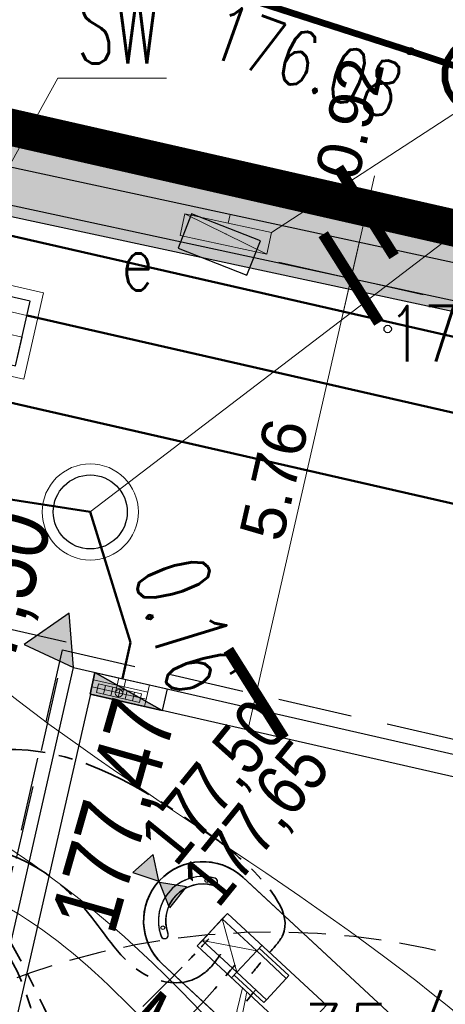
# Model space of a CAD drawing. Header units: metres. Extents: x 964 to 7125, y -212 to 9570.
# Tile 41 of 185: x 1664.65 to 1670.4, y 267.48 to 280.79. Entities that reach past the tile are written whole.
import ezdxf
from ezdxf import colors
from ezdxf.entities.mleader import LeaderData, LeaderLine
from ezdxf.enums import TextEntityAlignment as Align
from ezdxf.math import Vec2, Vec3

# ---------------------------------------------------------------- set-up
doc = ezdxf.new("R2010")
doc.units = ezdxf.units.M
for name, pattern in [('3901', [0]), ('ACISOTGL', [3, 2, -1]), ('CENTER', [50.8, 31.75, -6.35, 6.35, -6.35]), ('CENTER2', [1.125, 0.75, -0.125, 0.125, -0.125]), ('CIĄGłA', [0]), ('DASHEDX2', [38.1, 25.4, -12.7]), ('HIDDEN', [0.375, 0.25, -0.125]), ('HIDDENX2', [0.75, 0.5, -0.25])]:
    doc.linetypes.add(name, pattern=pattern)
for name, color, linetype, lineweight in [('_IE', 240, 'Continuous', 9), ('_ON', 10, 'Continuous', 35), ('_Pb95', 94, 'Continuous', 35), ('_Pb98', 160, 'Continuous', 35), ('_U95', 30, 'Continuous', 35), ('_VRS', 210, 'Continuous', 35), ('AGP1_granica_opracow', 7, 'Continuous', 15), ('AGP1_HATCH', 7, 'Continuous', 5), ('AGP1_KRAWEZNIKI NOWE', 7, 'Continuous', 30), ('AGP1_OPISY', 7, 'Continuous', 13), ('AGP1_WYMIARY', 7, 'Continuous', 15), ('BK_Beton', 2, 'Continuous', 15), ('IS-G', 40, 'Continuous', 50), ('IS-KD-brudna', 96, 'Continuous', 50), ('IS-KD-brudna-studnie', 96, 'Continuous', 30), ('IS-KD-opis', 96, 'Continuous', 30), ('IS-KD-opis-rzedne', 96, 'Continuous', 30), ('IS-KS', 34, 'Continuous', 50), ('IS-KS-opis-rzedne', 36, 'Continuous', 30), ('IS-W', 160, 'Continuous', 50), ('IS-W-opis', 166, 'Continuous', 30), ('IS-W-przylacze-armatura', 162, 'Continuous', 30), ('opisy', 1, 'Continuous', 20)]:
    doc.layers.add(name, color=color, linetype=linetype, lineweight=lineweight)
for name, color, linetype in [('Dzialki', 7, 'Continuous'), ('GES_UrzadzeniaSiecElektroenerge', 7, 'Continuous'), ('Numery_dzialek', 7, 'Continuous'), ('OT_Ogrodzenia', 7, 'Continuous'), ('OT_Rzedna', 7, 'Continuous'), ('SUP_L_1', 7, 'Continuous'), ('SUWP_L_0', 7, 'Continuous'), ('SUWR_T_0', 7, 'Continuous'), ('T_wiata', 251, 'Continuous'), ('WYMIARY', 9, 'Continuous'), ('ZP_strefy oddziaływania', 8, 'HIDDEN'), ('zz-odwodnienie', 5, 'Continuous')]:
    doc.layers.add(name, color=color, linetype=linetype)
doc.layers.add('IS-pomocnicza', color=254, linetype='Continuous', lineweight=0, plot=False)
doc.styles.add('ARIAL', font='arial.ttf')
doc.styles.add('IS-0.6', font='simplex.shx', dxfattribs={"width": 0.6})
doc.styles.get("Standard").update_dxf_attribs({"font": 'arial.ttf'})
doc.styles.add('STYL_ARIAL', font='simplex', dxfattribs={"width": 0.75, "oblique": 0.1})

# ---------------------------------------------------------------- blocks, each defined once
blk = doc.blocks.new('d_rzędna')
at = {"layer": 'zz-odwodnienie'}
blk.add_hatch(color=0, dxfattribs=at).paths.add_polyline_path([(0, 0), (0.369, 0.639), (-0.369, 0.639)])
at = {"layer": 'zz-odwodnienie', "color": 0}
for p, q in [((-0.369, 0.639), (0, 0)), ((0.369, 0.639), (-0.369, 0.639)), ((-0.369, 0.639), (0, 0)), ((0.369, 0.639), (-0.369, 0.639)), ((0, 0), (0.369, 0.639)), ((0, 0), (0.369, 0.639))]:
    blk.add_line(p, q, dxfattribs=at)
blk = doc.blocks.new('d_wpust')
at = {"layer": 'zz-odwodnienie'}
blk.add_hatch(color=0, dxfattribs=at).paths.add_polyline_path([(-0.5, 0.6), (-0.5, 0), (0.5, 0)])
at = {"layer": 'zz-odwodnienie', "color": 0}
for p, q in [((-0.5, 0.6), (0.5, 0)), ((-0.5, 0), (-0.5, 0.6)), ((-0.5, 0.6), (0.5, 0.6)), ((0.5, 0.6), (0.5, 0)), ((0.5, 0), (-0.5, 0))]:
    blk.add_line(p, q, dxfattribs=at)
blk.add_lwpolyline([(-0.5, 0.6), (-0.5, 0), (0.5, 0)], close=True, dxfattribs=at)
blk = doc.blocks.new('_ArchTick')
at = {"layer": 'WYMIARY', "color": 0, "linetype": 'Continuous', "const_width": 0.15}
blk.add_lwpolyline([(-0.5, -0.5), (0.5, 0.5)], dxfattribs=at)
blk = doc.blocks.new('OTRS')
at = {"color": 0}
blk.add_circle((0, 0), 0.05, dxfattribs=at)
blk = doc.blocks.new('OTRN')
at = {"color": 0}
blk.add_circle((0, 0), 0.05, dxfattribs=at)
blk = doc.blocks.new('SUES')
at = {"color": 0}
blk.add_lwpolyline([(-0.5, -0.25), (0.5, -0.25), (0.5, 0.25), (-0.5, 0.25)], close=True, dxfattribs=at)
blk = doc.blocks.new('*U119')
at = {"color": 0, "linetype": 'ByBlock', "lineweight": -2}
for p, q in [((0.41, 0.112), (-0.321, 0.278)), ((-0.026, 0.109), (0.018, 0.304)), ((0.071, 0.086), (0.116, 0.281)), ((0.388, 0.014), (-0.343, 0.181)), ((-0.159, 0.2), (-0.186, 0.084)), ((-0.062, 0.178), (-0.089, 0.061)), ((0.036, 0.156), (0.009, 0.039)), ((0.133, 0.134), (0.106, 0.017)), ((0.231, 0.111), (0.204, -0.006))]:
    blk.add_line(p, q, dxfattribs=at)
for points in [[(-0.299, 0.376), (-0.366, 0.083), (0.366, -0.083), (0.432, 0.209)], [(-0.257, 0.223), (-0.284, 0.106), (0.301, -0.028), (0.328, 0.089)]]:
    blk.add_lwpolyline(points, close=True, dxfattribs=at)
blk.add_circle((0.022, 0.097), 0.05, dxfattribs=at)
blk = doc.blocks.new('A$C1EDB43C0')
at = {"color": 0, "linetype": 'ByBlock', "lineweight": -2}
for p, q in [((-40, 50), (-100, 50)), ((-40, 50), (-40, -50)), ((-10, 0), (-40, 0)), ((-10, 100), (-10, -100)), ((-40, -50), (-100, -50))]:
    blk.add_line(p, q, dxfattribs=at)
at = {"layer": 'IS-pomocnicza', "lineweight": 0}
blk.add_line((0, 0), (-60, 0), dxfattribs=at)
blk = doc.blocks.new('A$C2F3940C4')
at = {"color": 0, "linetype": 'ByBlock', "lineweight": -2}
for p, q in [((10, 100), (10, -100)), ((10, 40), (190, 0)), ((10, -40), (190, 0)), ((190, 82.5), (190, -82.5))]:
    blk.add_line(p, q, dxfattribs=at)
at = {"layer": 'IS-pomocnicza', "lineweight": 0}
blk.add_line((0, 0), (200, 0), dxfattribs=at)
blk = doc.blocks.new('A$C4927070E')
at = {"color": 0, "linetype": 'ByBlock', "lineweight": -2}
for p, q in [((10, 83), (10, -82)), ((10, 0), (220, 0)), ((240, 50), (110, 50)), ((240, 50), (240, -50)), ((240, 0), (280, 0)), ((280, 83), (280, -82)), ((240, -50), (110, -50))]:
    blk.add_line(p, q, dxfattribs=at)
at = {"layer": 'IS-pomocnicza', "lineweight": 0}
blk.add_line((0, 0), (290, 0), dxfattribs=at)
blk = doc.blocks.new('A$C21D14F56')
at = {"linetype": 'ByBlock', "lineweight": 0}
h = blk.add_hatch(color=0, dxfattribs=at)
edge = h.paths.add_edge_path()
edge.add_arc((140, 0), 40, 0, 360)
at = {"color": 0, "linetype": 'ByBlock', "lineweight": -2}
blk.add_lwpolyline([(10, -100), (10, 100), (270, -100), (270, 100), (10, -100)], dxfattribs=at)
blk.add_circle((140, 0), 40, dxfattribs=at)
at = {"layer": 'IS-pomocnicza', "lineweight": 0}
blk.add_line((0, 0), (280, 0), dxfattribs=at)
blk = doc.blocks.new('A$C603F6E9F')
at = {"linetype": 'ByBlock', "lineweight": 0}
blk.add_hatch(color=0, dxfattribs=at).paths.add_polyline_path([(116, 19), (154, -19), (229, 94)])
at = {"color": 0, "linetype": 'ByBlock', "lineweight": -2}
for p, q in [((10, 83), (10, -82)), ((260, 83), (260, -82)), ((10, 0), (55, 0)), ((135, 0), (41, -94)), ((215, 0), (260, 0))]:
    blk.add_line(p, q, dxfattribs=at)
blk.add_lwpolyline([(116, 19), (229, 94), (154, -19)], close=True, dxfattribs=at)
blk.add_arc((135, 0), 80, 52.7684, 37.2316, dxfattribs=at)
at = {"layer": 'IS-pomocnicza', "lineweight": 0}
blk.add_line((0, 0), (270, 0), dxfattribs=at)
blk = doc.blocks.new('A$C736746F5')
at = {"linetype": 'ByBlock', "lineweight": 0}
blk.add_hatch(color=0, dxfattribs=at).paths.add_polyline_path([(0.09, 0, -1), (0.17, 0, -1)])
h = blk.add_hatch(color=0, dxfattribs=at)
edge = h.paths.add_edge_path()
edge.add_line((0.161, 0.026), (0.25, 0.1))
edge.add_line((0.25, 0.1), (0.25, -0.1))
edge.add_line((0.25, -0.1), (0.161, -0.026))
edge.add_arc((0.13, 0), 0.04, 320.1944, 399.8056)
at = {"color": 0, "linetype": 'ByBlock', "lineweight": -2}
blk.add_lwpolyline([(0.01, 0.1), (0.01, -0.1), (0.25, 0.1), (0.25, -0.1), (0.01, 0.1)], dxfattribs=at)
blk.add_circle((0.13, 0), 0.04, dxfattribs=at)
at = {"layer": 'IS-pomocnicza', "lineweight": 0}
blk.add_line((0, 0), (0.26, 0), dxfattribs=at)
blk = doc.blocks.new('A$C6C616C5C')
at = {"color": 0, "linetype": 'ByBlock', "lineweight": 15}
for p, q in [((0, 0), (0.26, 0)), ((2.44, 0), (2.7, 0))]:
    blk.add_line(p, q, dxfattribs=at).dxf.unprotected_set("ltscale", 0)
at = {"color": 0, "linetype": 'ByBlock', "lineweight": 9}
for points in [[(-0.15, 0.85), (2.85, 0.85), (2.85, -0.35), (-0.15, -0.35)], [(2.3, 0.3), (2.7, 0.3), (2.7, 0.7), (2.3, 0.7)]]:
    blk.add_lwpolyline(points, close=True, dxfattribs=at).dxf.unprotected_set("ltscale", 0)
at = {"color": 0, "linetype": 'ByBlock', "lineweight": -2}
blk.add_lwpolyline([(0, 0.7), (2.7, 0.7), (2.7, -0.2), (0, -0.2)], close=True, dxfattribs=at).dxf.unprotected_set("ltscale", 0)
at = {"color": 0, "linetype": 'ByBlock', "lineweight": 9}
blk.add_circle((0.3, 0.4), 0.3, dxfattribs=at).dxf.unprotected_set("ltscale", 0)
at = {"color": 0, "linetype": 'ByBlock', "lineweight": 15, "yscale": 0.001, "zscale": 0.001, "rotation": 180}
for name, p, xscale in [('A$C1EDB43C0', (0.32, 0), -0.001), ('A$C21D14F56', (0.32, 0), -0.001), ('A$C2F3940C4', (0.6, 0), -0.001), ('A$C4927070E', (1.07, 0), -0.001), ('A$C21D14F56', (1.56, 0), -0.001), ('A$C21D14F56', (2.1, 0), -0.001), ('A$C1EDB43C0', (2.38, 0), 0.001)]:
    blk.add_blockref(name, p, dxfattribs=dict(at, xscale=xscale)).dxf.unprotected_set("ltscale", 0)
at = {"color": 0, "linetype": 'ByBlock', "lineweight": 15, "yscale": 0.001, "zscale": 0.001}
for name, p, xscale in [('A$C603F6E9F', (0.8, 0), 0.001), ('A$C2F3940C4', (1.56, 0), -0.001)]:
    blk.add_blockref(name, p, dxfattribs=dict(at, xscale=xscale)).dxf.unprotected_set("ltscale", 0)
at = {"color": 0, "linetype": 'ByBlock', "lineweight": 15}
blk.add_blockref('A$C736746F5', (1.84, 0), dxfattribs=at).dxf.unprotected_set("ltscale", 0)
blk = doc.blocks.new('_None', base_point=(2.5, 0))
blk = doc.blocks.new('IS-opis-studni-P-0.6')
at = {"color": 0, "linetype": 'Continuous', "lineweight": 15, "transparency": 16777216}
blk.add_line((0, 0), (3.5, 0), dxfattribs=at)
at = {"color": 0, "linetype": 'Continuous', "lineweight": -2, "transparency": 16777216, "style": 'IS-0.6', "width": 0.6}
for p in [(1.75, 0.25), (1.75, -1.25), (1.75, -2.5)]:
    blk.add_attdef('000,00', text='', height=1, dxfattribs=at).set_placement(p, align=Align.CENTER)
blk.add_attdef('S0', text='', height=1.25, dxfattribs=at).set_placement((3.75, 0), align=Align.MIDDLE_LEFT)

msp = doc.modelspace()

# ---------------------------------------------------------------- hatches: boundary and pattern name
at = {"layer": 'AGP1_HATCH', "transparency": 33554625}
h = msp.add_hatch(dxfattribs=at)
h.set_pattern_fill('GRASS', color=8, scale=0.02)
h.set_pattern_definition([(90, (-261.60576, 0), (-0.359210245, 0.359210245), [0.09525, -0.62317049]), (45, (-261.60576, 0), (-0.35921024, 0.35921024), [0.09525, -0.41275]), (135, (-261.60576, 0), (-0.35921024, -0.35921024), [0.09525, -0.41275])])
edge = h.paths.add_edge_path()
edge.add_line((1656.422, 281.175), (1656.127, 280.104))
edge.add_arc((1693.613, 442.4), 166.569, 256.99439, 258.15001)
edge.add_line((1659.408, 279.381), (1659.688, 279.32))
edge.add_line((1659.688, 279.32), (1659.806, 279.868))
edge.add_line((1659.806, 279.868), (1661.429, 279.518))
edge.add_line((1661.429, 279.518), (1661.311, 278.971))
edge.add_line((1661.311, 278.971), (1671.859, 276.699))
edge.add_line((1671.859, 276.699), (1672.89, 277.431))
edge.add_line((1672.89, 277.431), (1656.422, 281.175))
edge = h.paths.add_edge_path()
edge.add_line((1672.89, 277.431), (1671.859, 276.699))
edge.add_line((1671.859, 276.699), (1700.067, 270.625))
edge.add_arc((1697.572, 261.982), 8.996, -9.9, 73.8971, ccw=False)
edge.add_line((1706.434, 260.435), (1699.675, 230.82))
edge.add_line((1699.675, 230.82), (1699.039, 230.965))
edge.add_line((1699.039, 230.965), (1697.66, 224.923))
edge.add_line((1697.66, 224.923), (1693.428, 225.889))
edge.add_line((1693.428, 225.889), (1694.802, 231.912))
edge.add_line((1694.802, 231.912), (1691.417, 230.989))
edge.add_line((1691.417, 230.989), (1687.62, 231.856))
edge.add_line((1687.62, 231.856), (1687.209, 230.055))
edge.add_line((1687.209, 230.055), (1682.489, 231.129))
edge.add_line((1682.489, 231.129), (1682.9, 232.933))
edge.add_line((1682.9, 232.933), (1676.827, 234.319))
edge.add_line((1676.827, 234.319), (1675.092, 235.491))
edge.add_arc((1674.593, 234.803), 0.85, 53.9932, 167.1431)
edge.add_line((1673.764, 234.992), (1672.473, 229.338))
edge.add_line((1672.473, 229.338), (1668.33, 230.283))
edge.add_line((1668.33, 230.283), (1668.697, 231.892))
edge.add_line((1668.697, 231.892), (1649.54, 236.264))
edge.add_line((1649.54, 236.264), (1649.54, 236.264))
edge.add_line((1649.54, 236.264), (1649.974, 238.166))
edge.add_line((1649.974, 238.166), (1646.074, 239.056))
edge.add_line((1646.074, 239.056), (1646.786, 242.175))
edge.add_line((1646.786, 242.175), (1651.997, 262.804))
edge.add_arc((1649.234, 263.502), 2.85, 345.8235, 357.6929)
edge.add_line((1652.081, 263.387), (1652.176, 265.726))
edge.add_line((1652.176, 265.726), (1643.652, 234.685))
edge.add_line((1643.652, 234.685), (1698.062, 222.315))
edge.add_line((1698.062, 222.315), (1709.122, 269.195))
edge.add_line((1709.122, 269.195), (1672.89, 277.431))
at = {"layer": 'AGP1_HATCH', "transparency": 33554477}
h = msp.add_hatch(color=8, dxfattribs=at)
h.dxf.hatch_style = 1
h.paths.add_polyline_path([(1695.782, 225.864), (1694.027, 226.265), (1695.244, 231.597), (1696.999, 231.197)], flags=16)
edge = h.paths.add_edge_path()
edge.add_arc((1698.717, 465.565), 190.288, 257.07034, 258.07825)
edge.add_line((1659.408, 279.381), (1700.063, 270.626))
edge.add_line((1700.063, 270.626), (1700.068, 270.625))
edge.add_arc((1697.572, 261.982), 8.996, -9.9, 73.8914, ccw=False)
edge.add_line((1706.434, 260.435), (1699.675, 230.82))
edge.add_line((1699.675, 230.82), (1699.039, 230.965))
edge.add_line((1699.039, 230.965), (1697.66, 224.923))
edge.add_line((1697.66, 224.923), (1693.429, 225.892))
edge.add_line((1693.429, 225.892), (1694.808, 231.935))
edge.add_line((1694.808, 231.935), (1694.802, 231.912))
edge.add_line((1694.802, 231.912), (1691.417, 230.989))
edge.add_line((1691.417, 230.989), (1687.62, 231.856))
edge.add_line((1687.62, 231.856), (1687.209, 230.055))
edge.add_line((1687.209, 230.055), (1682.489, 231.129))
edge.add_line((1682.489, 231.129), (1682.9, 232.933))
edge.add_line((1682.9, 232.933), (1676.827, 234.319))
edge.add_line((1676.827, 234.319), (1675.092, 235.491))
edge.add_arc((1674.593, 234.803), 0.85, 53.9932, 167.1431)
edge.add_line((1673.764, 234.992), (1672.473, 229.338))
edge.add_line((1672.473, 229.338), (1668.33, 230.283))
edge.add_line((1668.33, 230.283), (1668.697, 231.892))
edge.add_line((1668.697, 231.892), (1649.54, 236.264))
edge.add_line((1649.54, 236.264), (1649.54, 236.265))
edge.add_line((1649.54, 236.265), (1649.974, 238.166))
edge.add_line((1649.974, 238.166), (1646.074, 239.056))
edge.add_line((1646.074, 239.056), (1646.786, 242.175))
edge.add_line((1646.786, 242.175), (1651.997, 262.804))
edge.add_arc((1649.234, 263.502), 2.85, 345.8235, 357.6929)
edge.add_line((1652.081, 263.387), (1652.176, 265.738))
edge.add_line((1652.176, 265.738), (1652.352, 266.377))
edge.add_line((1652.352, 266.377), (1652.231, 263.381))
edge.add_arc((1649.234, 263.502), 3, 345.8235, 357.6929, ccw=False)
edge.add_line((1652.142, 262.767), (1646.932, 242.142))
edge.add_line((1646.932, 242.142), (1649.857, 241.474))
edge.add_arc((1649.632, 240.497), 1.003, -9.8722, 77.0294, ccw=False)
edge.add_line((1650.62, 240.325), (1649.72, 236.377))
edge.add_line((1649.72, 236.377), (1672.728, 231.126))
edge.add_line((1672.728, 231.126), (1673.618, 235.026))
edge.add_arc((1674.593, 234.803), 1, 54.147, 167.1431, ccw=False)
edge.add_line((1675.178, 235.614), (1676.888, 234.459))
edge.add_line((1676.888, 234.459), (1691.414, 231.144))
edge.add_line((1691.414, 231.144), (1694.84, 232.077))
edge.add_line((1694.84, 232.077), (1699.562, 231))
edge.add_line((1699.562, 231), (1706.287, 260.465))
edge.add_arc((1697.572, 261.982), 8.846, 350.125, 433.864)
edge.add_line((1700.03, 270.479), (1659.318, 279.246))
edge.add_arc((1693.613, 442.4), 166.719, 256.99789, 258.12915, ccw=False)
edge.add_line((1656.103, 279.955), (1656.139, 280.101))

# ---------------------------------------------------------------- linework, layer by layer
at = {"color": 8, "linetype": 'ACISOTGL', "ltscale": 0.5}
msp.add_lwpolyline([(1658.454, 273.932), (1654.766, 257.85), (1661.589, 256.289), (1665.277, 272.371)], close=True, dxfattribs=at)
at = {"color": 8, "linetype": 'HIDDENX2', "lineweight": 30, "ltscale": 2}
msp.add_lwpolyline([(1659.332, 246.433), (1665.228, 272.268), (1674.977, 270.043), (1669.08, 244.208), (1659.332, 246.433)], dxfattribs=at)
at = {"layer": '_IE', "color": 8}
for p, q in [((1674.826, 282.32), (1668.053, 277.91)), ((1666.88, 278.162), (1666.817, 277.869)), ((1666.88, 278.162), (1666.817, 277.869)), ((1666.88, 278.162), (1666.817, 277.869)), ((1666.88, 278.162), (1666.817, 277.869)), ((1666.88, 278.162), (1666.817, 277.869)), ((1666.88, 278.162), (1666.817, 277.869)), ((1666.88, 278.162), (1666.817, 277.869)), ((1666.88, 278.162), (1666.817, 277.869)), ((1666.88, 278.162), (1666.817, 277.869)), ((1666.88, 278.162), (1666.817, 277.869)), ((1666.88, 278.162), (1666.817, 277.869)), ((1666.88, 278.162), (1666.817, 277.869)), ((1668.053, 277.91), (1666.88, 278.162)), ((1667.99, 277.616), (1666.88, 278.162)), ((1668.053, 277.91), (1666.88, 278.162)), ((1667.99, 277.616), (1666.88, 278.162)), ((1668.053, 277.91), (1666.88, 278.162)), ((1667.99, 277.616), (1666.88, 278.162)), ((1668.053, 277.91), (1666.88, 278.162)), ((1667.99, 277.616), (1666.88, 278.162)), ((1668.053, 277.91), (1666.88, 278.162)), ((1667.99, 277.616), (1666.88, 278.162)), ((1668.053, 277.91), (1666.88, 278.162)), ((1667.99, 277.616), (1666.88, 278.162)), ((1668.053, 277.91), (1666.88, 278.162)), ((1667.99, 277.616), (1666.88, 278.162)), ((1668.053, 277.91), (1666.88, 278.162)), ((1667.99, 277.616), (1666.88, 278.162)), ((1668.053, 277.91), (1666.88, 278.162)), ((1667.99, 277.616), (1666.88, 278.162)), ((1668.053, 277.91), (1666.88, 278.162)), ((1667.99, 277.616), (1666.88, 278.162)), ((1668.053, 277.91), (1666.88, 278.162)), ((1667.99, 277.616), (1666.88, 278.162)), ((1668.053, 277.91), (1666.88, 278.162)), ((1667.99, 277.616), (1666.88, 278.162)), ((1668.053, 277.91), (1667.99, 277.616)), ((1668.053, 277.91), (1667.99, 277.616)), ((1668.053, 277.91), (1667.99, 277.616)), ((1668.053, 277.91), (1667.99, 277.616)), ((1668.053, 277.91), (1667.99, 277.616)), ((1668.053, 277.91), (1667.99, 277.616)), ((1668.053, 277.91), (1667.99, 277.616)), ((1668.053, 277.91), (1667.99, 277.616)), ((1668.053, 277.91), (1667.99, 277.616)), ((1668.053, 277.91), (1667.99, 277.616)), ((1668.053, 277.91), (1667.99, 277.616)), ((1668.053, 277.91), (1667.99, 277.616)), ((1667.99, 277.616), (1666.817, 277.869)), ((1667.99, 277.616), (1666.817, 277.869)), ((1667.99, 277.616), (1666.817, 277.869)), ((1667.99, 277.616), (1666.817, 277.869)), ((1667.99, 277.616), (1666.817, 277.869)), ((1667.99, 277.616), (1666.817, 277.869)), ((1667.99, 277.616), (1666.817, 277.869)), ((1667.99, 277.616), (1666.817, 277.869)), ((1667.99, 277.616), (1666.817, 277.869)), ((1667.99, 277.616), (1666.817, 277.869)), ((1667.99, 277.616), (1666.817, 277.869)), ((1667.99, 277.616), (1666.817, 277.869))]:
    msp.add_line(p, q, dxfattribs=at)
at = {"layer": '_IE', "color": 8, "linetype": 'CIĄGłA', "lineweight": 0}
msp.add_line((1667.466, 278.036), (1667.491, 278.151), dxfattribs=at)
at = {"layer": '_IE', "color": 8, "lineweight": 30, "ltscale": 3}
msp.add_lwpolyline([(1676.891, 276.127), (1661.843, 279.368)], dxfattribs=at)
at = {"layer": '_IE', "color": 8}
for points in [[(1662.192, 279.275), (1661.445, 276.795), (1672.128, 265.838), (1677.324, 254.282), (1678.22, 252.962)], [(1678.409, 253.792), (1669.595, 264.373), (1663.658, 270.096), (1660.449, 270.707), (1659.513, 270.052, 0)], [(1678.386, 253.689), (1675.113, 256.953), (1666.696, 266.873), (1663.388, 269.222), (1662.632, 269.338, 0)], [(1678.2, 252.877), (1671.348, 260.523), (1667.507, 265.51), (1667.717, 267.645)]]:
    msp.add_spline(points, degree=3, dxfattribs=at)
at = {"layer": '_IE', "color": 8, "linetype": 'CIĄGłA', "lineweight": 0}
msp.add_spline([(1678.027, 252.119), (1674.556, 256.828), (1668.309, 263), (1667.351, 265.349), (1667.658, 267.7)], degree=3, dxfattribs=at)
at = {"layer": '_IE', "color": 8}
msp.add_point((1667.435, 277.889), dxfattribs=at)
msp.add_point((1667.435, 277.889), dxfattribs=at)
msp.add_point((1667.435, 277.889), dxfattribs=at)
msp.add_point((1667.435, 277.889), dxfattribs=at)
msp.add_point((1667.435, 277.889), dxfattribs=at)
msp.add_point((1667.435, 277.889), dxfattribs=at)
msp.add_point((1667.435, 277.889), dxfattribs=at)
msp.add_point((1667.435, 277.889), dxfattribs=at)
msp.add_point((1667.435, 277.889), dxfattribs=at)
msp.add_point((1667.435, 277.889), dxfattribs=at)
msp.add_point((1667.435, 277.889), dxfattribs=at)
msp.add_point((1667.435, 277.889), dxfattribs=at)
msp.add_point((1667.435, 277.889), dxfattribs=at)
msp.add_point((1667.435, 277.889), dxfattribs=at)
msp.add_point((1667.435, 277.889), dxfattribs=at)
msp.add_point((1667.435, 277.889), dxfattribs=at)
msp.add_point((1667.435, 277.889), dxfattribs=at)
msp.add_point((1667.435, 277.889), dxfattribs=at)
msp.add_point((1667.435, 277.889), dxfattribs=at)
msp.add_point((1667.435, 277.889), dxfattribs=at)
msp.add_point((1667.435, 277.889), dxfattribs=at)
msp.add_point((1667.435, 277.889), dxfattribs=at)
msp.add_point((1667.435, 277.889), dxfattribs=at)
msp.add_point((1667.435, 277.889), dxfattribs=at)
msp.add_solid([(1668.053, 277.91), (1667.99, 277.616), (1666.88, 278.162), (1666.817, 277.869)], dxfattribs=at)
msp.add_solid([(1668.053, 277.91), (1667.99, 277.616), (1666.88, 278.162), (1666.817, 277.869)], dxfattribs=at)
msp.add_solid([(1668.053, 277.91), (1667.99, 277.616), (1666.88, 278.162), (1666.817, 277.869)], dxfattribs=at)
msp.add_solid([(1668.053, 277.91), (1667.99, 277.616), (1666.88, 278.162), (1666.817, 277.869)], dxfattribs=at)
msp.add_solid([(1668.053, 277.91), (1667.99, 277.616), (1666.88, 278.162), (1666.817, 277.869)], dxfattribs=at)
msp.add_solid([(1668.053, 277.91), (1667.99, 277.616), (1666.88, 278.162), (1666.817, 277.869)], dxfattribs=at)
msp.add_solid([(1668.053, 277.91), (1667.99, 277.616), (1666.88, 278.162), (1666.817, 277.869)], dxfattribs=at)
msp.add_solid([(1668.053, 277.91), (1667.99, 277.616), (1666.88, 278.162), (1666.817, 277.869)], dxfattribs=at)
msp.add_solid([(1668.053, 277.91), (1667.99, 277.616), (1666.88, 278.162), (1666.817, 277.869)], dxfattribs=at)
msp.add_solid([(1668.053, 277.91), (1667.99, 277.616), (1666.88, 278.162), (1666.817, 277.869)], dxfattribs=at)
msp.add_solid([(1668.053, 277.91), (1667.99, 277.616), (1666.88, 278.162), (1666.817, 277.869)], dxfattribs=at)
msp.add_solid([(1668.053, 277.91), (1667.99, 277.616), (1666.88, 278.162), (1666.817, 277.869)], dxfattribs=at)
msp.add_solid([(1668.053, 277.91), (1667.99, 277.616), (1666.88, 278.162), (1666.817, 277.869)], dxfattribs=at)
msp.add_solid([(1668.053, 277.91), (1667.99, 277.616), (1666.88, 278.162), (1666.817, 277.869)], dxfattribs=at)
msp.add_solid([(1668.053, 277.91), (1667.99, 277.616), (1666.88, 278.162), (1666.817, 277.869)], dxfattribs=at)
msp.add_solid([(1668.053, 277.91), (1667.99, 277.616), (1666.88, 278.162), (1666.817, 277.869)], dxfattribs=at)
msp.add_solid([(1668.053, 277.91), (1667.99, 277.616), (1666.88, 278.162), (1666.817, 277.869)], dxfattribs=at)
msp.add_solid([(1668.053, 277.91), (1667.99, 277.616), (1666.88, 278.162), (1666.817, 277.869)], dxfattribs=at)
msp.add_solid([(1668.053, 277.91), (1667.99, 277.616), (1666.88, 278.162), (1666.817, 277.869)], dxfattribs=at)
msp.add_solid([(1668.053, 277.91), (1667.99, 277.616), (1666.88, 278.162), (1666.817, 277.869)], dxfattribs=at)
msp.add_solid([(1668.053, 277.91), (1667.99, 277.616), (1666.88, 278.162), (1666.817, 277.869)], dxfattribs=at)
msp.add_solid([(1668.053, 277.91), (1667.99, 277.616), (1666.88, 278.162), (1666.817, 277.869)], dxfattribs=at)
msp.add_solid([(1668.053, 277.91), (1667.99, 277.616), (1666.88, 278.162), (1666.817, 277.869)], dxfattribs=at)
msp.add_solid([(1668.053, 277.91), (1667.99, 277.616), (1666.88, 278.162), (1666.817, 277.869)], dxfattribs=at)
at = {"layer": '_ON', "color": 8, "linetype": 'CENTER2'}
msp.add_open_spline([(1661.249, 263.309, 0), (1661.525, 263.496, 0), (1662.28, 264.007, 0), (1663.683, 263.79, 0), (1665.092, 266.369, 0), (1666.574, 267.681, 0), (1667.12, 268.271), (1667.203, 268.361)], degree=3, knots=[0, 0, 0, 0, 0.387073, 1.059327, 4.93339, 6.97011, 7.336506, 7.336506, 7.336506, 7.336506], dxfattribs=at)
at = {"layer": '_Pb95', "color": 8, "linetype": 'CENTER', "ltscale": 0.03}
msp.add_open_spline([(1658.129, 264.021, 0), (1658.504, 264.11, 0), (1659.852, 264.428, 0), (1662.344, 265.516, 0), (1662.349, 265.129, 0), (1665.491, 266.007, 0), (1666.798, 267.113, 0), (1667.381, 267.798), (1667.57, 268.021)], degree=3, knots=[0, 0, 0, 0, 0.362259, 1.302797, 4.587579, 7.201837, 9.017133, 9.888157, 9.888157, 9.888157, 9.888157], dxfattribs=at)
at = {"layer": '_Pb98', "color": 8, "linetype": 'CENTER', "ltscale": 0.03}
for points, knots in [([(1659.56, 270.262, 0), (1660.098, 270.236, 0), (1661.458, 270.169, 0), (1662.39, 270.412, 0), (1664.825, 271.324, 0), (1666.606, 270.205, 0), (1667.751, 269.404, 0), (1668.422, 268.587), (1667.984, 268.144), (1667.838, 267.958), (1667.753, 267.851)], [0, 0, 0, 0, 0.954474, 2.412549, 4.630491, 7.228265, 8.206741, 9.215917, 9.521081, 9.938168, 9.938168, 9.938168, 9.938168]), ([(1659.718, 270.116, 0), (1660.09, 270.081, 0), (1661.134, 269.984, 0), (1661.959, 268.916, 0), (1662.99, 266.852, 0), (1666.491, 265.092, 0), (1667.476, 262.047, 0), (1666.644, 260.657), (1666.156, 260.107), (1665.931, 259.854)], [0, 0, 0, 0, 0.742885, 2.08332, 4.974924, 9.816299, 12.261505, 13.454923, 14.477919, 14.477919, 14.477919, 14.477919]), ([(1659.67, 269.906, 0), (1659.944, 269.85, 0), (1660.347, 269.766, 0), (1661.8, 269.361, 0), (1661.047, 266.708, 0), (1663.199, 266.477, 0), (1664.048, 263.242, 0), (1663.791, 260.985, 0), (1664.145, 258.469), (1665.802, 256.115), (1667.26, 254.156), (1668.834, 252.621), (1669.448, 250.893), (1669.087, 249.337), (1668.444, 248.232), (1668.08, 247.709), (1667.871, 247.409)], [0, 0, 0, 0, 0.489404, 0.721137, 2.157699, 6.644342, 8.91539, 11.007707, 13.613986, 16.252068, 19.515403, 20.964386, 22.799254, 24.722286, 25.535283, 26.632656, 26.632656, 26.632656, 26.632656])]:
    msp.add_open_spline(points, degree=3, knots=knots, dxfattribs=at)
at = {"layer": '_U95', "color": 8, "linetype": 'CENTER', "ltscale": 0.03}
for points, knots in [([(1662.68, 269.548, 0), (1663.02, 269.599, 0), (1664.222, 269.779, 0), (1665.394, 269.151, 0), (1666.163, 267.826, 0), (1666.918, 267.723, 0), (1667.238, 267.964), (1667.342, 268.123), (1667.387, 268.191)], [0, 0, 0, 0, 0.986668, 3.491513, 4.611763, 5.183302, 5.512222, 5.754201, 5.754201, 5.754201, 5.754201]), ([(1662.837, 269.401, 0), (1663.134, 269.396, 0), (1663.635, 269.388, 0), (1664.575, 268.701, 0), (1665.953, 265.242, 0), (1666.916, 261.982, 0), (1666.171, 260.761), (1665.722, 260.341), (1665.564, 260.194)], [0, 0, 0, 0, 0.861394, 1.454194, 7.85186, 10.02868, 11.229513, 11.880056, 11.880056, 11.880056, 11.880056]), ([(1662.79, 269.192, 0), (1662.989, 269.148, 0), (1663.549, 269.024, 0), (1665.022, 268.129, 0), (1665.156, 265.182, 0), (1663.786, 261.891, 0), (1664.433, 259.004, 0), (1665.823, 256.528, 0), (1667.743, 254.237, 0), (1669.473, 252.445), (1670.093, 250.115), (1669.263, 248.526), (1668.702, 247.435), (1668.346, 247.154), (1668.238, 247.069)], [0, 0, 0, 0, 0.486376, 1.371302, 6.448663, 9.583229, 11.568305, 15.076809, 18.02101, 20.53708, 22.48121, 24.754172, 25.694945, 26.104881, 26.104881, 26.104881, 26.104881])]:
    msp.add_open_spline(points, degree=3, knots=knots, dxfattribs=at)
at = {"layer": '_U95', "color": 8, "linetype": 'DASHEDX2', "ltscale": 0.03}
msp.add_open_spline([(1662.447, 268.527, 0), (1662.8, 268.618, 0), (1663.412, 268.776, 0), (1665.605, 266.803, 0), (1662.449, 261.832, 0), (1663.985, 257.088, 0), (1664.881, 253.953, 0), (1664.869, 252.067, 0), (1664.762, 251.03, 0), (1664.368, 250.794, 0), (1664.168, 250.674, 0)], degree=3, knots=[0, 0, 0, 0, 0.908524, 1.580091, 9.361206, 14.337645, 17.544989, 19.192673, 19.827115, 20.481782, 20.481782, 20.481782, 20.481782], dxfattribs=at)
at = {"layer": '_VRS', "color": 8, "linetype": 'CENTER', "ltscale": 0.03}
msp.add_open_spline([(1658.377, 263.512, 0), (1658.803, 263.648, 0), (1661.111, 264.379, 0), (1661.581, 264.964, 0), (1663.862, 265.444, 0), (1665.498, 265.972, 0), (1667.015, 266.655, 0), (1667.652, 267.443), (1667.884, 267.73)], degree=3, knots=[0, 0, 0, 0, 0.628208, 3.40483, 5.078392, 6.852414, 8.768616, 9.867254, 9.867254, 9.867254, 9.867254], dxfattribs=at)
at = {"layer": 'AGP1_granica_opracow', "color": 8, "linetype": 'CENTER2', "lineweight": 9, "ltscale": 5, "const_width": 0.5}
msp.add_lwpolyline([(1709.122, 269.195), (1656.422, 281.175), (1643.652, 234.685), (1698.062, 222.315), (1709.122, 269.195)], dxfattribs=at)
at = {"layer": 'AGP1_KRAWEZNIKI NOWE', "color": 8, "linetype": 'CIĄGłA'}
for p, q in [((1659.408, 279.381), (1700.063, 270.626)), ((1700.03, 270.479), (1659.318, 279.246))]:
    msp.add_line(p, q, dxfattribs=at)
at = {"layer": 'AGP1_WYMIARY', "color": 8, "linetype": 'CIĄGłA', "lineweight": 0}
for p, q in [((1669.016, 276.8), (1669.443, 278.676)), ((1669.332, 278.188), (1670.307, 277.966)), ((1667.733, 271.184), (1669.238, 277.775)), ((1669.127, 277.288), (1668.152, 277.51)), ((1669.127, 277.288), (1670.102, 277.066))]:
    msp.add_line(p, q, dxfattribs=at)
at = {"layer": 'BK_Beton', "color": 8, "lineweight": 5}
for points in [[(1668.794, 267.464), (1667.456, 268.706), (1667.048, 268.267), (1668.386, 267.024), (1668.794, 267.464)], [(1667.386, 268.631), (1667.456, 268.706)], [(1667.118, 268.342), (1667.583, 267.91), (1667.852, 268.199), (1667.386, 268.631), (1667.118, 268.342)], [(1667.386, 268.631), (1667.583, 267.91)], [(1667.118, 268.342), (1667.048, 268.267)], [(1667.852, 268.199), (1667.118, 268.342)], [(1667.852, 268.199), (1668.252, 267.827), (1667.983, 267.538), (1667.583, 267.91)], [(1667.852, 268.199), (1667.921, 268.274)], [(1668.287, 267.865), (1667.887, 268.237)], [(1667.583, 267.91), (1667.513, 267.834)], [(1667.948, 267.5), (1667.548, 267.872)], [(1668.252, 267.827), (1668.287, 267.865)], [(1667.983, 267.538), (1667.948, 267.5)]]:
    msp.add_lwpolyline(points, dxfattribs=at)
at = {"layer": 'Dzialki', "color": 8, "const_width": 0.09}
msp.add_lwpolyline([(1709.122, 269.195), (1656.422, 281.175)], dxfattribs=at)
at = {"layer": 'IS-G', "color": 8}
msp.add_line((1692.577, 271.463), (1659.226, 279.075), dxfattribs=at)
at = {"layer": 'IS-KD-brudna', "color": 8}
for p, q in [((1665.603, 274.132), (1657.306, 275.425)), ((1666.147, 272.366), (1665.603, 274.132)), ((1666.036, 271.879), (1666.147, 272.366))]:
    msp.add_line(p, q, dxfattribs=at)
at = {"layer": 'IS-KD-brudna-studnie', "color": 8, "lineweight": 9}
msp.add_circle((1665.603, 274.132), 0.65, dxfattribs=at)
at = {"layer": 'IS-KD-brudna-studnie', "color": 8}
msp.add_circle((1665.603, 274.132), 0.5, dxfattribs=at)
at = {"layer": 'IS-KS', "color": 8}
msp.add_line((1690.989, 269.568), (1656.436, 277.455), dxfattribs=at)
at = {"layer": 'IS-W', "color": 8}
msp.add_line((1691.95, 270.58), (1664.748, 276.789), dxfattribs=at)
at = {"layer": 'OT_Ogrodzenia', "color": 251, "linetype": '3901', "true_color": 0x636466, "const_width": 0.09}
msp.add_lwpolyline([(1688.195, 273.729), (1653.382, 281.885)], dxfattribs=at)
at = {"layer": 'OT_Ogrodzenia', "color": 251, "true_color": 0x636466}
for radius in [0.175, 0.158, 0.14, 0.122, 0.105, 0.0875, 0.07, 0.0525, 0.035]:
    msp.add_circle((1666.288, 278.861), radius, dxfattribs=at)
at = {"layer": 'SUP_L_1', "color": 251, "true_color": 0x636466, "const_width": 0.09}
msp.add_lwpolyline([(1670.513, 279.712), (1670.435, 279.831), (1670.395, 279.968), (1670.395, 280.11), (1670.434, 280.247), (1670.511, 280.367), (1670.618, 280.46), (1670.748, 280.519), (1670.889, 280.54), (1671.029, 280.52), (1671.159, 280.461), (1671.267, 280.368), (1671.344, 280.249), (1671.384, 280.112), (1671.385, 279.97), (1671.345, 279.833), (1671.268, 279.713), (1671.161, 279.62), (1671.032, 279.561), (1670.891, 279.54), (1670.75, 279.56), (1670.62, 279.619), (1670.513, 279.712)], dxfattribs=at)
at = {"layer": 'SUWP_L_0', "color": 8, "const_width": 0.09}
for points in [[(1658.699, 283.982), (1669.927, 280.361)], [(1669.927, 280.361), (1670.89, 280.04)]]:
    msp.add_lwpolyline(points, dxfattribs=at)
at = {"layer": 'T_wiata', "color": 8}
for p, q in [((1659.576, 246.607), (1665.378, 272.029)), ((1665.378, 272.029), (1674.739, 269.893)), ((1665.604, 271.67), (1659.935, 246.833)), ((1674.38, 269.667), (1665.604, 271.67))]:
    msp.add_line(p, q, dxfattribs=at)
at = {"layer": 'T_wiata', "color": 8, "lineweight": 35}
for points in [[(1666.579, 268.018, -1), (1667.668, 269.191), (1670.121, 266.915, -1), (1669.032, 265.742)], [(1667.658, 269.201, 0.982987), (1666.57, 268.027), (1669.037, 265.739, 0.992832), (1670.126, 266.911)]]:
    msp.add_lwpolyline(points, format="xyb", close=True, dxfattribs=at)
at = {"layer": 'T_wiata', "color": 8}
msp.add_lwpolyline([(1667.255, 269.087, 1.089639), (1667.284, 269.183), (1667.284, 269.183, 0.612828), (1666.561, 268.395), (1666.561, 268.395, 0.917735), (1666.656, 268.427), (1666.656, 268.427, -0.612828)], format="xyb", close=True, dxfattribs=at)
for centre in [(1667.176, 269.15), (1667.176, 269.15), (1666.583, 268.512), (1666.583, 268.512)]:
    msp.add_circle(centre, 0.025, dxfattribs=at)
for centre, radius, start, end in [((1667.123, 268.605), 0.6, 73.8428, 199.8472), ((1667.123, 268.605), 0.5, 73.5159, 199.5204), ((1667.274, 269.133), 0.0502, 260.389, 70.5638), ((1667.123, 268.605), 0.5, 75.4334, 75.4806), ((1666.607, 268.415), 0.0502, 196.5683, 26.3935), ((1667.123, 268.605), 0.5, 198.8078, 198.8551)]:
    msp.add_arc(centre, radius, start, end, dxfattribs=at)
at = {"layer": 'ZP_strefy oddziaływania', "color": 8, "ltscale": 2}
msp.add_lwpolyline([(1660.322, 264.811), (1660.73, 265.251, -0.414214), (1674.862, 265.787), (1675.571, 265.129, -0.414214), (1676.107, 250.997), (1675.699, 250.557, -0.414214), (1661.567, 250.021), (1660.857, 250.679, -0.414214)], format="xyb", close=True, dxfattribs=at)

# ---------------------------------------------------------------- block references
at = {"layer": 'AGP1_WYMIARY', "color": 8, "linetype": 'CIĄGłA', "lineweight": 0}
for p, rotation in [((1669.332, 278.188), 77.16848098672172), ((1669.127, 277.288), 77.13889920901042), ((1669.127, 277.288), 257.1684809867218), ((1667.844, 271.671), 257.1388992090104)]:
    msp.add_blockref('_ArchTick', p, dxfattribs=dict(at, rotation=rotation))
at = {"layer": 'GES_UrzadzeniaSiecElektroenerge', "color": 251, "true_color": 0x636466, "rotation": 338.58284}
msp.add_blockref('SUES', (1667.346, 277.746), dxfattribs=at)
at = {"layer": 'IS-KD-brudna-studnie', "color": 8, "lineweight": 15}
msp.add_blockref('*U119', (1665.969, 271.586), dxfattribs=at)
at = {"layer": 'IS-W-przylacze-armatura', "color": 8, "xscale": -1, "rotation": 167.14298793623}
msp.add_blockref('A$C6C616C5C', (1662.115, 277.389), dxfattribs=at)
at = {"layer": 'OT_Rzedna', "color": 251, "true_color": 0x636466}
msp.add_blockref('OTRN', (1669.622, 276.605), dxfattribs=at)
at = {"layer": 'SUWR_T_0', "color": 251, "true_color": 0x636466}
msp.add_blockref('OTRS', (1669.927, 280.361), dxfattribs=at)
at = {"layer": 'zz-odwodnienie', "color": 8, "linetype": 'CIĄGłA', "lineweight": 0, "rotation": 34.83925609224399}
msp.add_blockref('d_rzędna', (1665.378, 272.029), dxfattribs=at)
msp.add_blockref('d_rzędna', (1665.378, 272.029), dxfattribs=at)
msp.add_blockref('d_rzędna', (1665.378, 272.029), dxfattribs=at)
at = {"layer": 'zz-odwodnienie', "color": 8, "linetype": 'CIĄGłA', "lineweight": 0, "yscale": 0.5, "rotation": 347.1431428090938}
msp.add_blockref('d_wpust', (1666.087, 271.56), dxfattribs=at)
msp.add_blockref('d_wpust', (1666.087, 271.56), dxfattribs=at)
msp.add_blockref('d_wpust', (1666.087, 271.56), dxfattribs=at)
at = {"layer": 'zz-odwodnienie', "color": 8, "linetype": 'CIĄGłA', "lineweight": 0, "yscale": 0.5, "zscale": 0.5}
for p, xscale, rotation in [((1666.527, 269.14), 0.5, 41.31015859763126), ((1666.54, 269.127), -0.4999999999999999, 231.0473893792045)]:
    msp.add_blockref('d_rzędna', p, dxfattribs=dict(at, xscale=xscale, rotation=rotation))

# ---------------------------------------------------------------- texts
at = {"layer": 'AGP1_WYMIARY', "color": 8, "linetype": 'CIĄGłA', "lineweight": 0, "char_height": 0.6, "attachment_point": 5, "style": 'ARIAL'}
for s, insert, rotation in [('\\A1;0.92', (1669.111, 279.446), 77.1685), ('\\A1;5.76', (1668.089, 274.57), 77.1389)]:
    msp.add_mtext(s, dxfattribs=dict(at, insert=insert, rotation=rotation))
at = {"layer": 'GES_UrzadzeniaSiecElektroenerge', "color": 251, "true_color": 0x636466, "style": 'STYL_ARIAL', "width": 0.75}
msp.add_text('e', height=0.75, dxfattribs=at).set_placement((1666.024, 276.901), align=Align.BOTTOM_LEFT)
at = {"layer": 'IS-KD-opis', "color": 8, "style": 'IS-0.6', "width": 0.6}
msp.add_text('0.16', height=1, rotation=287.1449, dxfattribs=at).set_placement((1666.173, 273.312))
at = {"layer": 'Numery_dzialek', "color": 114, "true_color": 0x139b48, "style": 'STYL_ARIAL', "width": 0.75}
msp.add_text('35/25', height=1, dxfattribs=at).set_placement((1670.054, 266.978), align=Align.MIDDLE_CENTER)
at = {"layer": 'opisy', "color": 8, "style": 'ARIAL', "width": 0.8}
msp.add_text('MPD', height=0.8, rotation=318.3413, dxfattribs=at).set_placement((1665.966, 267.111))
at = {"layer": 'OT_Rzedna', "color": 251, "true_color": 0x636466, "style": 'STYL_ARIAL', "width": 0.75}
msp.add_text('177.5', height=0.75, dxfattribs=at).set_placement((1669.622, 276.543), align=Align.MIDDLE_LEFT)
at = {"layer": 'SUWR_T_0', "color": 251, "true_color": 0x636466, "style": 'STYL_ARIAL', "width": 0.75}
msp.add_text('176.08', height=0.75, rotation=340.4418, dxfattribs=at).set_placement((1669.774, 279.785), align=Align.MIDDLE_RIGHT)
at = {"layer": 'zz-odwodnienie', "color": 8, "width": 5.78409, "attachment_point": 1}
for s, insert, char_height, rotation in [('{\\fArial Narrow|b0|i0|c238|p34;177,50}', (1663.368, 271.205), 0.9, 74.1295), ('{\\fArial Narrow|b0|i0|c238|p34;177,50}', (1663.368, 271.205), 0.9, 74.1295), ('{\\fArial Narrow|b0|i0|c238|p34;177,50}', (1663.368, 271.205), 0.9, 74.1295), ('{\\fArial Narrow|b0|i0|c238|p34;177,47}', (1665.053, 268.637), 0.9, 74.1295), ('{\\fArial Narrow|b0|i0|c238|p34;177,47}', (1665.053, 268.637), 0.9, 74.1295), ('{\\fArial Narrow|b0|i0|c238|p34;177,47}', (1665.053, 268.637), 0.9, 74.1295), ('{\\fArial Narrow|b0|i0|c238|p34;177,50}', (1666.22, 269.759, 0), 0.7, 50.9326), ('{\\fArial Narrow|b0|i0|c238|p34;177,65}', (1666.788, 269.202, 0), 0.7, 50.9326), ('{\\fArial Narrow|b0|i0|c238|p34;177,71}', (1669.745, 266.443, 0), 0.7, 50.9326)]:
    msp.add_mtext(s, dxfattribs=dict(at, insert=insert, char_height=char_height, rotation=rotation))

# ---------------------------------------------------------------- leaders
at = {"layer": 'AGP1_OPISY', "color": 8}
ml = msp.add_multileader_mtext('Standard', dxfattribs=at)
ml.set_content('ZNAK PODŚWIETLANY\\P"WJAZD/WYJAZD"', color=8, style='ARIAL')
ml.set_leader_properties()
ml.build(insert=Vec2(0, 0))
ml.multileader.update_dxf_attribs({"arrow_head_size": 1})
ctx = ml.context
ctx.base_point, ctx.char_height, ctx.arrow_head_size, ctx.landing_gap_size, ctx.plane_origin = Vec3(1685.848, 293.799), 1, 1, 0.08, Vec3(1706.478, 285.699)
ctx.text_align_type = 1
notes = []
notes.append((ctx, [(0, (1, 1, 0), (1685.548, 293.799), (1, 0), 0.3, [(0, [(1660.876, 279.433)], 0, [])])]))
ctx.mtext.insert, ctx.mtext.width, ctx.mtext.defined_height, ctx.mtext.alignment, ctx.mtext.flow_direction = Vec3(1693.516, 294.307), 22.31044, 9.297, 2, 5
at = {"layer": 'IS-KD-opis-rzedne', "color": 8}
ml = msp.add_multileader_block('Standard', dxfattribs=at)
ml.set_content('IS-opis-studni-P-0.6', color=8)
ml.set_attribute('S0', 'D6', width=0)
ml.set_attribute('000,00', '177,50', width=0)
ml.set_attribute('000,00', '176,14', width=0)
ml.set_attribute('000,00', '', width=0)
ml.set_leader_properties(linetype='Continuous', lineweight=9)
ml.set_arrow_properties(name='NONE')
ml.build(insert=Vec2(0, 0))
ml.multileader.update_dxf_attribs({"has_dogleg": 0, "text_left_attachment_type": 6, "text_right_attachment_type": 6, "dogleg_length": 0, "arrow_head_size": 5, "block_connection_type": 1})
ctx = ml.context
ctx.base_point, ctx.char_height, ctx.arrow_head_size, ctx.landing_gap_size, ctx.plane_origin = Vec3(1672.891, 279.7), 20, 5, 5, Vec3(1671.824, 271.025)
ctx.left_attachment, ctx.right_attachment, ctx.text_align_type, ctx.attachment_type = 6, 6, 2, 1
notes.append((ctx, [(1, (1, 1, 0), (1672.891, 279.7), (1, 0), 0, [(0, [(1665.603, 274.132)], 0, [])])]))
ctx.block.insert = Vec3(1672.891, 279.7)
at = {"layer": 'IS-KS-opis-rzedne', "color": 8}
ml = msp.add_multileader_block('Standard', dxfattribs=at)
ml.set_content('IS-opis-studni-P-0.6', color=8)
ml.set_attribute('S0', 'S1', width=0)
ml.set_attribute('000,00', '177,36', width=0)
ml.set_attribute('000,00', '175,75', width=0)
ml.set_attribute('000,00', '', width=0)
ml.set_leader_properties(linetype='Continuous', lineweight=9)
ml.set_arrow_properties(name='NONE')
ml.build(insert=Vec2(0, 0))
ml.multileader.update_dxf_attribs({"has_dogleg": 0, "text_left_attachment_type": 6, "text_right_attachment_type": 6, "dogleg_length": 0, "arrow_head_size": 5, "block_connection_type": 1})
ctx = ml.context
ctx.base_point, ctx.char_height, ctx.arrow_head_size, ctx.landing_gap_size, ctx.plane_origin = Vec3(1660.216, 286.163), 20, 5, 5, Vec3(1662.657, 274.348)
ctx.left_attachment, ctx.right_attachment, ctx.text_align_type, ctx.attachment_type = 6, 6, 2, 1
notes.append((ctx, [(1, (1, 1, 0), (1660.216, 286.163), (1, 0), 0, [(0, [(1656.436, 277.455)], 0, [])])]))
ctx.block.insert = Vec3(1660.216, 286.163)
at = {"layer": 'IS-W-opis', "color": 8}
ml = msp.add_multileader_mtext('Standard', dxfattribs=at)
ml.set_content('SW', color=8, style='IS-0.6')
ml.set_leader_properties(linetype='Continuous', lineweight=9)
ml.set_arrow_properties(name='NONE')
ml.build(insert=Vec2(0, 0))
ml.multileader.update_dxf_attribs({"has_dogleg": 0, "text_left_attachment_type": 6, "text_right_attachment_type": 6, "dogleg_length": 0, "arrow_head_size": 0.25})
ctx = ml.context
ctx.base_point, ctx.char_height, ctx.arrow_head_size, ctx.landing_gap_size, ctx.plane_origin = Vec3(1665.166, 279.995), 1, 0.25, 0.25, Vec3(1641.361, 294.517)
ctx.left_attachment, ctx.right_attachment = 6, 6
notes.append((ctx, [(0, (1, 1, 0), (1665.166, 279.995), (1, 0), 0, [(0, [(1663.403, 276.821)], 0, [])])]))
ctx.mtext.insert, ctx.mtext.rotation, ctx.mtext.line_spacing_style, ctx.mtext.flow_direction = Vec3(1665.416, 281.195), 6.283185, 2, 5
for ctx, leaders in notes:
    for number, flags, end, landing, length, lines in leaders:
        leader = LeaderData()
        leader.index, (leader.has_last_leader_line, leader.has_dogleg_vector, leader.attachment_direction) = number, flags
        leader.last_leader_point, leader.dogleg_vector, leader.dogleg_length = Vec3(end), Vec3(landing), length
        for number, points, colour, breaks in lines:
            line = LeaderLine()
            line.index, line.vertices, line.color, line.breaks = number, Vec3.list(points), colors.encode_raw_color(colour), breaks
            leader.lines.append(line)
        ctx.leaders.append(leader)

doc.saveas('drawing.dxf')
